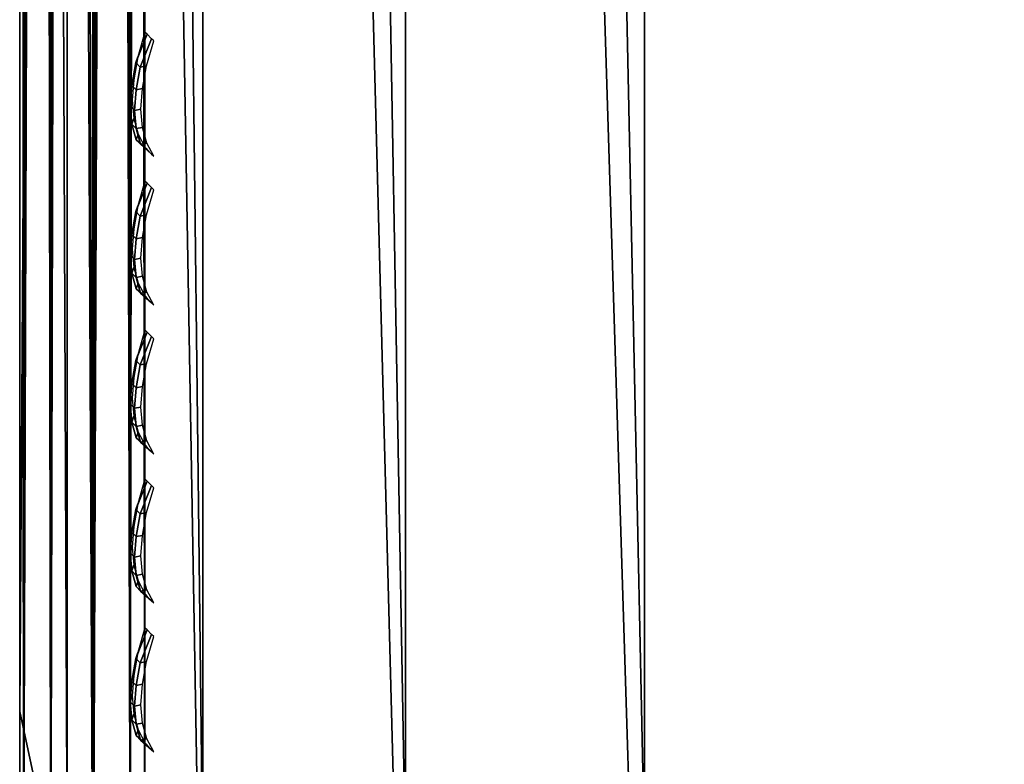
# Model space of a CAD drawing. Header units: inches. Extents: x 0 to 23, y -70 to 0.
# Tile 44 of 107: x 0 to 0.788, y -9.43 to -8.835. Entities that reach past the tile are written whole.
import ezdxf

# ---------------------------------------------------------------- set-up
doc = ezdxf.new("R2010")
doc.units = ezdxf.units.IN
doc.header["$MEASUREMENT"] = 0
for name, color, linetype in [('A-FURN-3-ST-BK', 151, 'Continuous'), ('A-FURN-3-ST-SEAM', 250, 'Continuous'), ('A-FURN-3-STITCH', 15, 'Continuous')]:
    doc.layers.add(name, color=color, linetype=linetype)

msp = doc.modelspace()

# ---------------------------------------------------------------- meshes
at = {"layer": 'A-FURN-3-ST-BK'}
mesh = msp.add_polyface(dxfattribs=at)
corners = [(0.14645, -0.50001, 5.09901), (0.30866, -9.50001, 4.99062), (0.14645, -9.50001, 5.09901), (0.03806, -0.50001, 5.26122), (0.03806, -9.50001, 5.26122), (0, -0.50001, 5.45256), (0, -9.50001, 5.45256), (0.30866, -9.92463, 17.66002), (0.14645, -9.71451, 17.98355), (0.14645, -9.8183, 17.63898), (0.30866, -9.96195, 17.27917), (0.14645, -9.85356, 17.27917), (0.03806, -9.65918, 17.60749), (0.03806, -9.69135, 17.27917), (0, -9.48742, 17.47308), (0, -9.50001, 17.27917), (0.03806, -9.56476, 17.9212), (0, -9.38799, 17.84794), (0, -9.44987, 17.66374), (0.30866, -3.74071, 32.32855), (0.14645, -3.54225, 32.45915), (0.14645, -3.64094, 32.28618), (0.03806, -3.4117, 32.36288), (0.03806, -3.49163, 32.22278), (0, -3.31551, 32.14799), (0, -3.20675, 32.3082), (0.14645, -3.24009, 32.71445), (0.14645, -3.40617, 32.60455), (0.30866, -3.47612, 32.68734), (0.30866, -3.28896, 32.8112), (0.03806, -3.30148, 32.48064), (0.30866, -9.81443, 18.02556), (0.03806, -9.69135, 5.45256), (0.14645, -9.85356, 5.45256), (0.04188, -9.57876, 5.26836), (0.04188, -9.6842, 5.3738), (0.1509, -9.80698, 5.26844), (0.18572, -9.88739, 5.41848), (0.18572, -9.53408, 5.06518), (0.1509, -9.68412, 5.14558), (0.30866, -9.96195, 5.45256)]
mesh.append_faces([[corners[k] for k in face] for face in [(0, 1, 2), (0, 2, 3), (3, 2, 4), (3, 4, 5), (5, 4, 6), (7, 8, 9), (10, 9, 11), (11, 9, 12), (11, 12, 13), (13, 12, 14), (13, 14, 15), (8, 16, 9), (9, 16, 12), (17, 18, 16), (16, 18, 12), (18, 14, 12), (19, 20, 21), (21, 20, 22), (21, 22, 23), (23, 22, 24), (24, 22, 25), (26, 27, 28, 29), (22, 20, 27, 30), (24, 17, 23), (23, 17, 16), (23, 16, 8), (23, 8, 21), (21, 8, 31), (15, 6, 13), (13, 6, 32), (13, 32, 11), (11, 32, 33), (11, 33, 10), (4, 34, 6), (6, 34, 35), (6, 35, 32), (32, 35, 33), (33, 35, 36), (33, 36, 37), (1, 38, 2), (2, 38, 39), (2, 39, 34), (34, 39, 36, 35), (4, 2, 34), (37, 40, 33), (24, 5, 17), (17, 5, 6), (17, 6, 15), (14, 18, 15), (15, 18, 17)]])
mesh = msp.add_polyface(dxfattribs=at)
corners = [(0.5, -0.50001, 4.95256), (22.5, -9.50001, 4.95256), (0.5, -9.50001, 4.95256), (0.30866, -0.50001, 4.99062), (0.30866, -9.50001, 4.99062), (0.14645, -0.50001, 5.09901), (0.5, -9.84928, 18.04087), (0.30866, -9.81443, 18.02556), (0.5, -9.93254, 17.79425), (0.30866, -9.92463, 17.66002), (0.5, -9.98307, 17.53891), (0.30866, -9.96195, 17.27917), (0.5, -10.00001, 17.27917), (0.14645, -9.71451, 17.98355), (0.14645, -9.8183, 17.63898), (0.5, -3.30612, 32.84517), (0.30866, -3.28896, 32.8112), (0.5, -3.50068, 32.71641), (0.30866, -3.47612, 32.68734), (0.5, -3.66011, 32.54607), (0.30866, -3.62948, 32.52348), (0.5, -3.77574, 32.34342), (0.30866, -3.74071, 32.32855), (0.14645, -3.54225, 32.45915), (0.14645, -3.40617, 32.60455), (0.14645, -3.64094, 32.28618), (0.14645, -9.85356, 5.45256), (0.30866, -9.96195, 5.45256), (0.5, -10.00001, 5.45256), (0.18572, -9.88739, 5.41848), (0.1509, -9.80698, 5.26844), (0.31307, -9.88303, 5.19111), (0.34752, -9.96259, 5.33958), (0.5, -9.96195, 5.26122), (0.5, -9.85356, 5.09901), (0.31307, -9.76145, 5.06954), (0.5, -9.69135, 4.99062), (0.34752, -9.61298, 4.98997), (0.18572, -9.53408, 5.06518), (0.1509, -9.68412, 5.14558), (22.5, -3.77574, 32.34342), (22.5, -3.66011, 32.54607), (22.5, -3.50068, 32.71641), (22.5, -9.69135, 4.99062), (22.5, -9.85356, 5.09901), (22.5, -9.96195, 5.26122), (22.5, -10.00001, 17.27917), (22.5, -9.93254, 17.79425)]
mesh.append_faces([[corners[k] for k in face] for face in [(0, 1, 2), (0, 2, 3), (3, 2, 4), (3, 4, 5), (6, 7, 8), (8, 7, 9), (8, 9, 10), (10, 9, 11), (10, 11, 12), (7, 13, 9), (9, 14, 11), (15, 16, 17), (17, 16, 18), (17, 18, 19), (19, 18, 20), (19, 20, 21), (21, 20, 22), (22, 20, 23), (23, 20, 18, 24), (25, 7, 22), (22, 7, 6), (22, 6, 21), (11, 26, 27), (11, 27, 12), (12, 27, 28), (29, 30, 31, 32), (32, 31, 33), (33, 31, 34), (34, 31, 35), (34, 35, 36), (36, 35, 37), (36, 37, 2), (2, 37, 4), (4, 37, 38), (33, 28, 32), (32, 28, 27), (32, 27, 29), (31, 30, 39, 35), (35, 39, 38, 37), (21, 40, 19), (19, 41, 17), (17, 42, 15), (6, 40, 21), (2, 1, 36), (36, 43, 34), (34, 44, 33), (33, 45, 28), (28, 46, 12), (12, 46, 10), (47, 6, 8), (47, 8, 10)]])
mesh = msp.add_polyface(dxfattribs=at)
corners = [(22.5, -3.77574, 32.34342), (22.69134, -3.74071, 32.32855), (22.5, -3.66011, 32.54607), (22.69134, -3.62948, 32.52348), (22.5, -3.50068, 32.71641), (22.69134, -3.47612, 32.68734), (22.5, -3.30612, 32.84517), (22.69134, -3.28896, 32.8112), (22.85355, -3.64094, 32.28618), (22.5, -9.84928, 18.04087), (22.69134, -9.81398, 18.02662), (22.85355, -9.71395, 17.98488), (22.69134, -9.9246, 17.66015), (22.5, -9.93254, 17.79425), (22.5, -9.98307, 17.53891), (22.69134, -9.96195, 17.27917), (22.85355, -9.85356, 17.27917), (22.5, -10.00001, 17.27917), (22.5, -10.00001, 5.45256), (22.69134, -9.96195, 5.45256), (22.69134, -0.50001, 4.99062), (22.85355, -9.50001, 5.09901), (22.69134, -9.50001, 4.99062), (22.5, -0.50001, 4.95256), (22.5, -9.50001, 4.95256), (22.5, -9.69135, 4.99062), (22.65248, -9.61298, 4.98997), (22.81428, -9.53408, 5.06518), (22.81428, -9.88739, 5.41848), (22.65248, -9.96259, 5.33958), (22.5, -9.96195, 5.26122), (22.68693, -9.88303, 5.19111), (22.5, -9.85356, 5.09901), (22.68693, -9.76145, 5.06954), (22.8491, -9.68412, 5.14558), (22.8491, -9.80698, 5.26844), (0.5, -0.50001, 4.95256), (0.5, -3.66011, 32.54607), (0.5, -3.50068, 32.71641), (0.5, -3.30612, 32.84517), (0.5, -9.84928, 18.04087), (0.5, -9.69135, 4.99062), (0.5, -9.85356, 5.09901), (0.5, -9.96195, 5.26122), (0.5, -10.00001, 5.45256), (0.5, -9.98307, 17.53891)]
mesh.append_faces([[corners[k] for k in face] for face in [(0, 1, 2), (2, 1, 3), (2, 3, 4), (4, 3, 5), (4, 5, 6), (6, 5, 7), (1, 8, 3), (9, 10, 0), (0, 10, 1), (1, 10, 11), (12, 11, 10), (12, 10, 13), (13, 10, 9), (13, 14, 12), (12, 14, 15), (12, 15, 16), (14, 17, 15), (17, 18, 15), (15, 18, 19), (15, 19, 16), (20, 21, 22), (20, 22, 23), (23, 22, 24), (25, 24, 26), (26, 24, 22), (26, 22, 27), (28, 19, 29), (29, 19, 18), (29, 18, 30), (29, 30, 31), (31, 30, 32), (31, 32, 33), (33, 32, 25), (33, 25, 26), (33, 26, 27, 34), (33, 34, 35, 31), (31, 35, 28, 29), (23, 24, 36), (37, 0, 2), (38, 2, 4), (39, 4, 6), (9, 0, 40), (41, 24, 25), (42, 25, 32), (43, 32, 30), (44, 30, 18), (18, 17, 44), (45, 17, 14), (45, 14, 13), (9, 40, 13)]])
at = {"layer": 'A-FURN-3-ST-SEAM'}
mesh = msp.add_polyface(dxfattribs=at)
corners = [(0.0655, -3.44638, 32.43815), (0.03043, -3.44537, 32.43732), (0.03043, -3.55833, 32.2511), (0.0655, -3.55953, 32.25161), (0.05868, -9.63463, 17.9507), (0.025, -9.62917, 17.94838), (0.01552, -3.54942, 32.24732), (0.00302, -9.60505, 17.93814), (0.00512, -3.53609, 32.24166), (0.00026, -3.52028, 32.23495), (0.00186, -3.50398, 32.22802), (0.00302, -9.57357, 17.92477), (0.02284, -3.47821, 32.21708), (0.025, -9.54945, 17.91453), (0.039, -3.47147, 32.21422), (0.05868, -9.54399, 17.91221), (0.05668, -3.47052, 32.21382), (0.0734, -3.47586, 32.21608), (0.08718, -3.48622, 32.22048), (0.0883, -9.55973, 17.91889), (0.09655, -3.50014, 32.22639), (0.1, -9.58931, 17.93146), (0.1, -3.51612, 32.23318), (0.08125, -3.55202, 32.24842), (0.0883, -9.61889, 17.94402), (0.09294, -3.53963, 32.24316), (0.09294, -3.42968, 32.42443), (0.01552, -3.4379, 32.43118), (0.08125, -3.44008, 32.43297), (0.02284, -9.64314, 17.61173), (0.025, -9.54947, 17.91448), (0.05868, -9.544, 17.91215), (0.0883, -9.61891, 17.94396), (0.0883, -9.55974, 17.91884), (0.05868, -9.63465, 17.95065)]
mesh.append_faces([[corners[k] for k in face] for face in [(0, 1, 2, 3), (3, 2, 4), (4, 2, 5), (5, 2, 6), (5, 6, 7), (7, 6, 8), (7, 8, 9), (9, 10, 11), (11, 10, 12), (11, 12, 13), (13, 12, 14), (13, 14, 15), (15, 14, 16), (15, 16, 17), (17, 18, 19), (19, 18, 20), (19, 20, 21), (21, 20, 22), (19, 15, 17), (11, 7, 9), (3, 4, 23), (23, 4, 24), (23, 24, 25), (25, 24, 21), (25, 21, 22), (25, 22, 26), (1, 27, 6, 2), (28, 0, 3, 23), (29, 30, 31)]])
mesh.append_faces([[corners[k] for k in face] for face in [(19, 24, 15), (15, 4, 13)]], dxfattribs={"vtx0": -1, "vtx1": -1})
mesh.append_faces([[corners[k] for k in face] for face in [(32, 33, 31), (34, 31, 30)]], dxfattribs={"vtx0": -1, "vtx2": -1})
at = {"layer": 'A-FURN-3-STITCH'}
mesh = msp.add_polymesh((7, 4), dxfattribs=at)
for k, corner in enumerate([(0.1072, -8.85184, 19.89657), (0.10548, -8.85004, 19.8958), (0.10199, -8.8465, 19.89426), (0.10022, -8.84474, 19.8935), (0.10156, -8.87173, 19.86338), (0.09647, -8.87273, 19.86381), (0.09298, -8.86918, 19.86228), (0.09458, -8.86463, 19.86031), (0.09817, -8.88995, 19.82895), (0.09308, -8.89095, 19.82938), (0.08959, -8.8874, 19.82785), (0.09119, -8.88285, 19.82588), (0.09705, -8.90638, 19.79349), (0.09196, -8.90738, 19.79392), (0.08847, -8.90383, 19.79238), (0.09008, -8.89928, 19.79042), (0.09821, -8.92092, 19.75721), (0.09312, -8.92192, 19.75764), (0.08963, -8.91838, 19.75611), (0.09123, -8.91383, 19.75414), (0.10164, -8.93349, 19.72034), (0.09655, -8.93449, 19.72077), (0.09306, -8.93094, 19.71924), (0.09466, -8.92639, 19.71727), (0.10732, -8.944, 19.68311), (0.10554, -8.94226, 19.68236), (0.10205, -8.93871, 19.68082), (0.10034, -8.9369, 19.68004)]):
    mesh.set_mesh_vertex(divmod(k, 4), corner)
mesh = msp.add_polymesh((7, 4), dxfattribs=at)
for k, corner in enumerate([(0.1072, -8.97092, 19.61613), (0.10548, -8.96913, 19.61536), (0.10199, -8.96558, 19.61382), (0.10022, -8.96383, 19.61307), (0.10156, -8.99082, 19.58295), (0.09647, -8.99182, 19.58338), (0.09298, -8.98827, 19.58184), (0.09458, -8.98372, 19.57988), (0.09817, -9.00903, 19.54852), (0.09308, -9.01004, 19.54894), (0.08959, -9.00649, 19.54741), (0.09119, -9.00194, 19.54545), (0.09705, -9.02547, 19.51305), (0.09196, -9.02647, 19.51348), (0.08847, -9.02292, 19.51195), (0.09008, -9.01837, 19.50998), (0.09821, -9.04001, 19.47677), (0.09312, -9.04101, 19.4772), (0.08963, -9.03746, 19.47567), (0.09123, -9.03291, 19.47371), (0.10164, -9.05258, 19.43991), (0.09655, -9.05358, 19.44033), (0.09306, -9.05003, 19.4388), (0.09466, -9.04548, 19.43684), (0.10732, -9.06309, 19.40267), (0.10554, -9.06134, 19.40192), (0.10205, -9.0578, 19.40039), (0.10034, -9.05599, 19.39961)]):
    mesh.set_mesh_vertex(divmod(k, 4), corner)
mesh = msp.add_polymesh((7, 4), dxfattribs=at)
for k, corner in enumerate([(0.1072, -9.09001, 19.3357), (0.10548, -9.08822, 19.33492), (0.10199, -9.08467, 19.33339), (0.10022, -9.08291, 19.33263), (0.10156, -9.1099, 19.30251), (0.09647, -9.1109, 19.30294), (0.09298, -9.10736, 19.30141), (0.09458, -9.10281, 19.29944), (0.09817, -9.12812, 19.26808), (0.09308, -9.12912, 19.26851), (0.08959, -9.12557, 19.26697), (0.09119, -9.12103, 19.26501), (0.09705, -9.14455, 19.23262), (0.09196, -9.14555, 19.23304), (0.08847, -9.14201, 19.23151), (0.09008, -9.13746, 19.22955), (0.09821, -9.1591, 19.19634), (0.09312, -9.1601, 19.19677), (0.08963, -9.15655, 19.19523), (0.09123, -9.152, 19.19327), (0.10164, -9.17166, 19.15947), (0.09655, -9.17266, 19.1599), (0.09306, -9.16912, 19.15836), (0.09466, -9.16457, 19.1564), (0.10732, -9.18217, 19.12224), (0.10554, -9.18043, 19.12148), (0.10205, -9.17688, 19.11995), (0.10034, -9.17508, 19.11917)]):
    mesh.set_mesh_vertex(divmod(k, 4), corner)
mesh = msp.add_polymesh((7, 4), dxfattribs=at)
for k, corner in enumerate([(0.1072, -9.2091, 19.05526), (0.10548, -9.2073, 19.05449), (0.10199, -9.20376, 19.05295), (0.10022, -9.202, 19.05219), (0.10156, -9.22899, 19.02207), (0.09647, -9.22999, 19.0225), (0.09298, -9.22644, 19.02097), (0.09458, -9.22189, 19.01901), (0.09817, -9.24721, 18.98764), (0.09308, -9.24821, 18.98807), (0.08959, -9.24466, 18.98654), (0.09119, -9.24011, 18.98457), (0.09705, -9.26364, 18.95218), (0.09196, -9.26464, 18.95261), (0.08847, -9.26109, 18.95107), (0.09008, -9.25654, 18.94911), (0.09821, -9.27818, 18.9159), (0.09312, -9.27918, 18.91633), (0.08963, -9.27564, 18.9148), (0.09123, -9.27109, 18.91283), (0.10164, -9.29075, 18.87903), (0.09655, -9.29175, 18.87946), (0.09306, -9.2882, 18.87793), (0.09466, -9.28365, 18.87597), (0.10732, -9.30126, 18.8418), (0.10554, -9.29952, 18.84105), (0.10205, -9.29597, 18.83951), (0.10034, -9.29416, 18.83873)]):
    mesh.set_mesh_vertex(divmod(k, 4), corner)
mesh = msp.add_polymesh((7, 4), dxfattribs=at)
for k, corner in enumerate([(0.1072, -9.32818, 18.77482), (0.10548, -9.32639, 18.77405), (0.10199, -9.32284, 18.77252), (0.10022, -9.32109, 18.77176), (0.10156, -9.34808, 18.74164), (0.09647, -9.34908, 18.74207), (0.09298, -9.34553, 18.74053), (0.09458, -9.34098, 18.73857), (0.09817, -9.36629, 18.70721), (0.09308, -9.3673, 18.70764), (0.08959, -9.36375, 18.7061), (0.09119, -9.3592, 18.70414), (0.09705, -9.38273, 18.67174), (0.09196, -9.38373, 18.67217), (0.08847, -9.38018, 18.67064), (0.09008, -9.37563, 18.66867), (0.09821, -9.39727, 18.63546), (0.09312, -9.39827, 18.63589), (0.08963, -9.39472, 18.63436), (0.09123, -9.39017, 18.6324), (0.10164, -9.40984, 18.5986), (0.09655, -9.41084, 18.59903), (0.09306, -9.40729, 18.59749), (0.09466, -9.40274, 18.59553), (0.10732, -9.42035, 18.56136), (0.10554, -9.4186, 18.56061), (0.10205, -9.41506, 18.55908), (0.10034, -9.41325, 18.5583)]):
    mesh.set_mesh_vertex(divmod(k, 4), corner)

doc.saveas('drawing.dxf')
